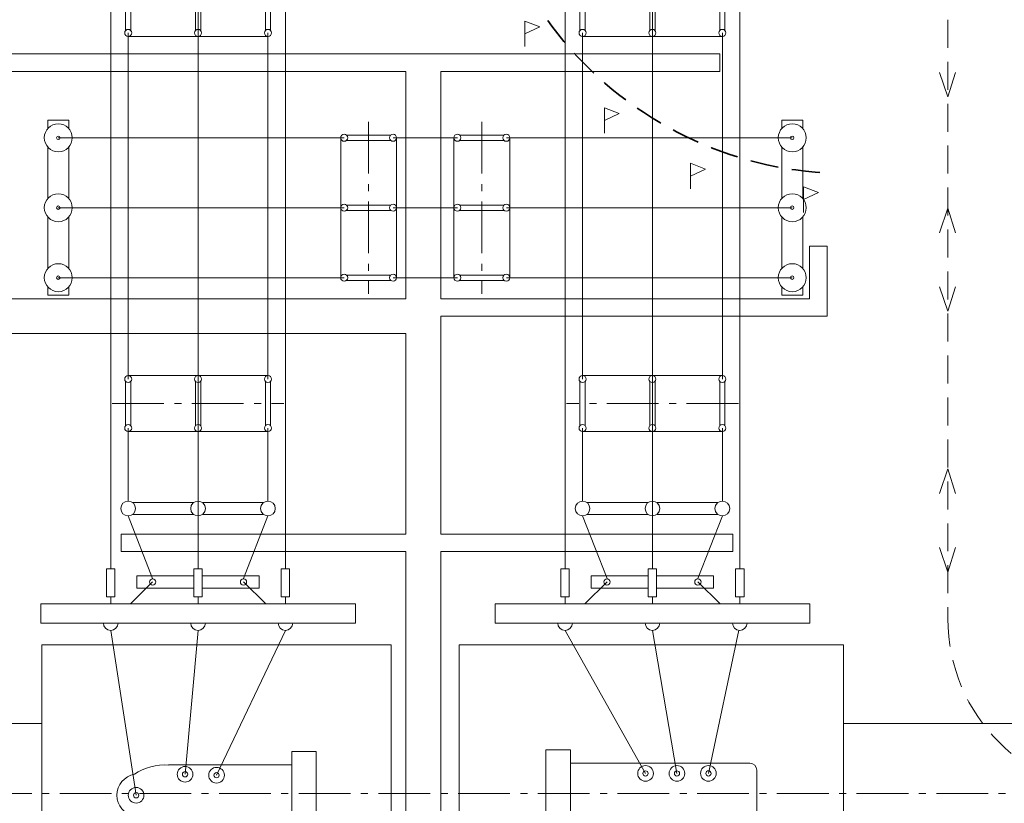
# Model space of a CAD drawing. Header units: millimetres. Extents: x 0 to 594, y 0 to 420.
# Tile 3 of 6: x 136 to 277, y 240 to 352. Entities that reach past the tile are written whole.
import ezdxf

# ---------------------------------------------------------------- set-up
doc = ezdxf.new("R2010")
doc.units = ezdxf.units.MM
for name, pattern in [('K5LT_AXLED', [11.40125, 7.40125, -1.5, 1, -1.5]), ('K5LT_DASHED', [6, 4, -2]), ('K5LT_DASHED_REINFORCED', [6, 4, -2]), ('K5LT_THIN', [0])]:
    doc.linetypes.add(name, pattern=pattern)
doc.layers.add('кабельные конструкции', color=7, linetype='Continuous')
doc.layers.add('Ошиновка', color=7, linetype='Continuous')

# ---------------------------------------------------------------- blocks, each defined once
blk = doc.blocks.new('U13')
at = {"color": 4, "linetype": 'K5LT_THIN', "lineweight": 9, "true_color": 0x00ffff}
for p, q in [((204.29, 268.88), (204.29, 266.13)), ((249.29, 268.88), (204.29, 268.88)), ((249.29, 266.13), (249.29, 268.88)), ((204.29, 266.13), (249.29, 266.13))]:
    blk.add_line(p, q, dxfattribs=at)
blk = doc.blocks.new('U25')
at = {"color": 4, "linetype": 'K5LT_THIN', "lineweight": 9, "true_color": 0x00ffff}
for p, q in [((139.29, 266.13), (139.29, 268.88)), ((139.29, 268.88), (184.29, 268.88)), ((184.29, 268.88), (184.29, 266.13)), ((184.29, 266.13), (139.29, 266.13))]:
    blk.add_line(p, q, dxfattribs=at)
blk = doc.blocks.new('U39')
at = {"color": 4, "linetype": 'K5LT_THIN', "lineweight": 9, "true_color": 0x00ffff}
for p, q in [((217.42, 283.34), (226.16, 283.34)), ((227.42, 283.34), (236.16, 283.34)), ((226.16, 281.66), (217.42, 281.66)), ((236.16, 281.66), (227.42, 281.66))]:
    blk.add_line(p, q, dxfattribs=at)
for centre, start, end in [((216.79, 282.5), 0, 180), ((226.79, 282.5), 0, 180), ((236.79, 282.5), 0, 180), ((216.79, 282.5), 180, 0), ((226.79, 282.5), 180, 0), ((236.79, 282.5), 180, 0)]:
    blk.add_arc(centre, 1.05, start, end, dxfattribs=at)
blk = doc.blocks.new('U40')
at = {"color": 4, "linetype": 'K5LT_THIN', "lineweight": 9, "true_color": 0x00ffff}
for p, q in [((226.79, 301.5), (216.79, 301.5)), ((236.79, 301.5), (226.79, 301.5)), ((216.41, 294.32), (216.41, 300.68)), ((216.79, 301), (216.79, 301)), ((216.79, 301), (216.79, 301)), ((216.79, 301), (216.79, 301)), ((216.79, 301), (216.79, 301)), ((216.79, 301), (216.79, 301)), ((216.79, 301), (216.79, 301)), ((216.79, 301), (216.79, 301)), ((216.79, 301), (216.79, 301)), ((216.79, 301), (216.79, 301)), ((217.16, 300.66), (217.16, 294.34)), ((226.41, 294.32), (226.41, 300.68)), ((226.79, 301), (226.79, 301)), ((226.79, 301), (226.79, 301)), ((226.79, 301), (226.79, 301)), ((226.79, 301), (226.79, 301)), ((226.79, 301), (226.79, 301)), ((226.79, 301), (226.79, 301)), ((226.79, 301), (226.79, 301)), ((226.79, 301), (226.79, 301)), ((226.79, 301), (226.79, 301)), ((227.16, 300.66), (227.16, 294.34)), ((236.41, 294.32), (236.41, 300.68)), ((236.79, 301), (236.79, 301)), ((236.79, 301), (236.79, 301)), ((236.79, 301), (236.79, 301)), ((236.79, 301), (236.79, 301)), ((236.79, 301), (236.79, 301)), ((236.79, 301), (236.79, 301)), ((236.79, 301), (236.79, 301)), ((236.79, 301), (236.79, 301)), ((236.79, 301), (236.79, 301)), ((237.16, 300.66), (237.16, 294.34)), ((216.79, 294), (216.79, 294)), ((216.79, 294), (216.79, 294)), ((216.79, 294), (216.79, 294)), ((216.79, 294), (216.79, 294)), ((216.79, 294), (216.79, 294)), ((216.79, 294), (216.79, 294)), ((216.79, 294), (216.79, 294)), ((216.79, 294), (216.79, 294)), ((216.79, 294), (216.79, 294)), ((216.79, 293.5), (227.54, 293.5)), ((226.79, 294), (226.79, 294)), ((226.79, 294), (226.79, 294)), ((226.79, 294), (226.79, 294)), ((226.79, 294), (226.79, 294)), ((226.79, 294), (226.79, 294)), ((226.79, 294), (226.79, 294)), ((226.79, 294), (226.79, 294)), ((226.79, 294), (226.79, 294)), ((226.79, 294), (226.79, 294)), ((227.54, 293.5), (236.79, 293.5)), ((236.79, 294), (236.79, 294)), ((236.79, 294), (236.79, 294)), ((236.79, 294), (236.79, 294)), ((236.79, 294), (236.79, 294)), ((236.79, 294), (236.79, 294)), ((236.79, 294), (236.79, 294)), ((236.79, 294), (236.79, 294)), ((236.79, 294), (236.79, 294)), ((236.79, 294), (236.79, 294))]:
    blk.add_line(p, q, dxfattribs=at)
at = {"color": 2, "linetype": 'K5LT_AXLED', "lineweight": 9, "true_color": 0xffff00}
blk.add_line((239.08, 297.5), (214.5, 297.5), dxfattribs=at)
at = {"color": 4, "linetype": 'K5LT_THIN', "lineweight": 9, "true_color": 0x00ffff}
for centre, start, end in [((216.79, 301), 0, 180), ((226.79, 301), 0, 180), ((236.79, 301), 0, 180), ((216.79, 301), 180, 0), ((226.79, 301), 180, 0), ((236.79, 301), 180, 0), ((216.79, 294), 0, 180), ((226.79, 294), 0, 180), ((236.79, 294), 0, 180), ((216.79, 294), 180, 0), ((226.79, 294), 180, 0), ((236.79, 294), 180, 0)]:
    blk.add_arc(centre, 0.5, start, end, dxfattribs=at)
blk = doc.blocks.new('U41')
at = {"color": 2, "linetype": 'K5LT_AXLED', "lineweight": 9, "true_color": 0xffff00}
blk.add_line((186.19, 337.79), (186.19, 313.21), dxfattribs=at)
at = {"color": 4, "linetype": 'K5LT_THIN', "lineweight": 9, "true_color": 0x00ffff}
for p, q in [((182.19, 326.25), (182.19, 335.5)), ((182.69, 335.5), (182.69, 335.5)), ((182.69, 335.5), (182.69, 335.5)), ((182.69, 335.5), (182.69, 335.5)), ((182.69, 335.5), (182.69, 335.5)), ((182.69, 335.5), (182.69, 335.5)), ((182.69, 335.5), (182.69, 335.5)), ((182.69, 335.5), (182.69, 335.5)), ((182.69, 335.5), (182.69, 335.5)), ((182.69, 335.5), (182.69, 335.5)), ((189.35, 335.87), (183.03, 335.87)), ((189.69, 335.5), (189.69, 335.5)), ((189.69, 335.5), (189.69, 335.5)), ((189.69, 335.5), (189.69, 335.5)), ((189.69, 335.5), (189.69, 335.5)), ((189.69, 335.5), (189.69, 335.5)), ((189.69, 335.5), (189.69, 335.5)), ((189.69, 335.5), (189.69, 335.5)), ((189.69, 335.5), (189.69, 335.5)), ((189.69, 335.5), (189.69, 335.5)), ((190.19, 335.5), (190.19, 325.5)), ((183.01, 335.12), (189.37, 335.12)), ((182.19, 315.5), (182.19, 326.25)), ((182.69, 325.5), (182.69, 325.5)), ((182.69, 325.5), (182.69, 325.5)), ((182.69, 325.5), (182.69, 325.5)), ((182.69, 325.5), (182.69, 325.5)), ((182.69, 325.5), (182.69, 325.5)), ((182.69, 325.5), (182.69, 325.5)), ((182.69, 325.5), (182.69, 325.5)), ((182.69, 325.5), (182.69, 325.5)), ((182.69, 325.5), (182.69, 325.5)), ((189.35, 325.87), (183.03, 325.87)), ((189.69, 325.5), (189.69, 325.5)), ((189.69, 325.5), (189.69, 325.5)), ((189.69, 325.5), (189.69, 325.5)), ((189.69, 325.5), (189.69, 325.5)), ((189.69, 325.5), (189.69, 325.5)), ((189.69, 325.5), (189.69, 325.5)), ((189.69, 325.5), (189.69, 325.5)), ((189.69, 325.5), (189.69, 325.5)), ((189.69, 325.5), (189.69, 325.5)), ((190.19, 325.5), (190.19, 315.5)), ((183.01, 325.12), (189.37, 325.12)), ((189.35, 315.87), (183.03, 315.87)), ((182.69, 315.5), (182.69, 315.5)), ((182.69, 315.5), (182.69, 315.5)), ((182.69, 315.5), (182.69, 315.5)), ((182.69, 315.5), (182.69, 315.5)), ((182.69, 315.5), (182.69, 315.5)), ((182.69, 315.5), (182.69, 315.5)), ((182.69, 315.5), (182.69, 315.5)), ((182.69, 315.5), (182.69, 315.5)), ((182.69, 315.5), (182.69, 315.5)), ((183.01, 315.12), (189.37, 315.12)), ((189.69, 315.5), (189.69, 315.5)), ((189.69, 315.5), (189.69, 315.5)), ((189.69, 315.5), (189.69, 315.5)), ((189.69, 315.5), (189.69, 315.5)), ((189.69, 315.5), (189.69, 315.5)), ((189.69, 315.5), (189.69, 315.5)), ((189.69, 315.5), (189.69, 315.5)), ((189.69, 315.5), (189.69, 315.5)), ((189.69, 315.5), (189.69, 315.5))]:
    blk.add_line(p, q, dxfattribs=at)
for centre, start, end in [((182.69, 335.5), 0, 180), ((182.69, 335.5), 180, 0), ((189.69, 335.5), 0, 180), ((189.69, 335.5), 180, 0), ((182.69, 325.5), 0, 180), ((182.69, 325.5), 180, 0), ((189.69, 325.5), 0, 180), ((189.69, 325.5), 180, 0), ((182.69, 315.5), 0, 180), ((189.69, 315.5), 0, 180), ((182.69, 315.5), 180, 0), ((189.69, 315.5), 180, 0)]:
    blk.add_arc(centre, 0.5, start, end, dxfattribs=at)
blk = doc.blocks.new('U42')
at = {"color": 4, "linetype": 'K5LT_THIN', "lineweight": 9, "true_color": 0x00ffff}
for p, q in [((248.29, 338), (245.29, 338)), ((245.29, 338), (245.29, 336.82)), ((248.29, 336.82), (248.29, 338)), ((245.29, 334.18), (245.29, 326.82)), ((248.29, 326.82), (248.29, 334.18)), ((245.29, 324.18), (245.29, 316.82)), ((248.29, 316.82), (248.29, 324.18)), ((245.29, 314.18), (245.29, 313)), ((248.29, 313), (248.29, 314.18)), ((245.29, 313), (248.29, 313))]:
    blk.add_line(p, q, dxfattribs=at)
for centre, radius, start, end in [((246.79, 335.5), 2, 0, 180), ((246.79, 335.5), 2, 180, 0), ((246.79, 335.5), 0.25, 0, 180), ((246.79, 335.5), 0.25, 180, 0), ((246.79, 325.5), 2, 0, 180), ((246.79, 325.5), 2, 180, 0), ((246.79, 325.5), 0.25, 0, 180), ((246.79, 325.5), 0.25, 180, 0), ((246.79, 315.5), 2, 0, 180), ((246.79, 315.5), 0.25, 0, 180), ((246.79, 315.5), 2, 180, 0), ((246.79, 315.5), 0.25, 180, 0)]:
    blk.add_arc(centre, radius, start, end, dxfattribs=at)
blk = doc.blocks.new('U43')
at = {"color": 4, "linetype": 'K5LT_THIN', "lineweight": 9, "true_color": 0x00ffff}
for p, q in [((143.29, 338), (140.29, 338)), ((140.29, 338), (140.29, 336.82)), ((143.29, 336.82), (143.29, 338)), ((140.29, 334.18), (140.29, 326.82)), ((143.29, 326.82), (143.29, 334.18)), ((140.29, 324.18), (140.29, 316.82)), ((143.29, 316.82), (143.29, 324.18)), ((140.29, 314.18), (140.29, 313)), ((143.29, 313), (143.29, 314.18)), ((140.29, 313), (143.29, 313))]:
    blk.add_line(p, q, dxfattribs=at)
for centre, radius, start, end in [((141.79, 335.5), 2, 0, 180), ((141.79, 335.5), 2, 180, 0), ((141.79, 335.5), 0.25, 0, 180), ((141.79, 335.5), 0.25, 180, 0), ((141.79, 325.5), 2, 0, 180), ((141.79, 325.5), 2, 180, 0), ((141.79, 325.5), 0.25, 0, 180), ((141.79, 325.5), 0.25, 180, 0), ((141.79, 315.5), 2, 0, 180), ((141.79, 315.5), 0.25, 0, 180), ((141.79, 315.5), 2, 180, 0), ((141.79, 315.5), 0.25, 180, 0)]:
    blk.add_arc(centre, radius, start, end, dxfattribs=at)
blk = doc.blocks.new('U44')
at = {"color": 2, "linetype": 'K5LT_AXLED', "lineweight": 9, "true_color": 0xffff00}
blk.add_line((202.39, 337.79), (202.39, 313.21), dxfattribs=at)
at = {"color": 4, "linetype": 'K5LT_THIN', "lineweight": 9, "true_color": 0x00ffff}
for p, q in [((198.39, 335.5), (198.39, 325.5)), ((198.89, 335.5), (198.89, 335.5)), ((198.89, 335.5), (198.89, 335.5)), ((198.89, 335.5), (198.89, 335.5)), ((198.89, 335.5), (198.89, 335.5)), ((198.89, 335.5), (198.89, 335.5)), ((198.89, 335.5), (198.89, 335.5)), ((198.89, 335.5), (198.89, 335.5)), ((198.89, 335.5), (198.89, 335.5)), ((198.89, 335.5), (198.89, 335.5)), ((199.23, 335.87), (205.55, 335.87)), ((205.89, 335.5), (205.89, 335.5)), ((205.89, 335.5), (205.89, 335.5)), ((205.89, 335.5), (205.89, 335.5)), ((205.89, 335.5), (205.89, 335.5)), ((205.89, 335.5), (205.89, 335.5)), ((205.89, 335.5), (205.89, 335.5)), ((205.89, 335.5), (205.89, 335.5)), ((205.89, 335.5), (205.89, 335.5)), ((205.89, 335.5), (205.89, 335.5)), ((206.39, 326.25), (206.39, 335.5)), ((205.57, 335.12), (199.21, 335.12)), ((198.39, 325.5), (198.39, 315.5)), ((198.89, 325.5), (198.89, 325.5)), ((198.89, 325.5), (198.89, 325.5)), ((198.89, 325.5), (198.89, 325.5)), ((198.89, 325.5), (198.89, 325.5)), ((198.89, 325.5), (198.89, 325.5)), ((198.89, 325.5), (198.89, 325.5)), ((198.89, 325.5), (198.89, 325.5)), ((198.89, 325.5), (198.89, 325.5)), ((198.89, 325.5), (198.89, 325.5)), ((199.23, 325.87), (205.55, 325.87)), ((205.89, 325.5), (205.89, 325.5)), ((205.89, 325.5), (205.89, 325.5)), ((205.89, 325.5), (205.89, 325.5)), ((205.89, 325.5), (205.89, 325.5)), ((205.89, 325.5), (205.89, 325.5)), ((205.89, 325.5), (205.89, 325.5)), ((205.89, 325.5), (205.89, 325.5)), ((205.89, 325.5), (205.89, 325.5)), ((205.89, 325.5), (205.89, 325.5)), ((206.39, 315.5), (206.39, 326.25)), ((205.57, 325.12), (199.21, 325.12)), ((199.23, 315.87), (205.55, 315.87)), ((198.89, 315.5), (198.89, 315.5)), ((198.89, 315.5), (198.89, 315.5)), ((198.89, 315.5), (198.89, 315.5)), ((198.89, 315.5), (198.89, 315.5)), ((198.89, 315.5), (198.89, 315.5)), ((198.89, 315.5), (198.89, 315.5)), ((198.89, 315.5), (198.89, 315.5)), ((198.89, 315.5), (198.89, 315.5)), ((198.89, 315.5), (198.89, 315.5)), ((205.57, 315.12), (199.21, 315.12)), ((205.89, 315.5), (205.89, 315.5)), ((205.89, 315.5), (205.89, 315.5)), ((205.89, 315.5), (205.89, 315.5)), ((205.89, 315.5), (205.89, 315.5)), ((205.89, 315.5), (205.89, 315.5)), ((205.89, 315.5), (205.89, 315.5)), ((205.89, 315.5), (205.89, 315.5)), ((205.89, 315.5), (205.89, 315.5)), ((205.89, 315.5), (205.89, 315.5))]:
    blk.add_line(p, q, dxfattribs=at)
for centre, start, end in [((198.89, 335.5), 0, 180), ((198.89, 335.5), 180, 0), ((205.89, 335.5), 0, 180), ((205.89, 335.5), 180, 0), ((198.89, 325.5), 0, 180), ((198.89, 325.5), 180, 0), ((205.89, 325.5), 0, 180), ((205.89, 325.5), 180, 0), ((198.89, 315.5), 0, 180), ((205.89, 315.5), 0, 180), ((198.89, 315.5), 180, 0), ((205.89, 315.5), 180, 0)]:
    blk.add_arc(centre, 0.5, start, end, dxfattribs=at)
blk = doc.blocks.new('U45')
at = {"color": 4, "linetype": 'K5LT_THIN', "lineweight": 9, "true_color": 0x00ffff}
for p, q in [((226.79, 358), (216.79, 358)), ((236.79, 358), (226.79, 358)), ((216.41, 350.82), (216.41, 357.18)), ((216.79, 357.5), (216.79, 357.5)), ((216.79, 357.5), (216.79, 357.5)), ((216.79, 357.5), (216.79, 357.5)), ((216.79, 357.5), (216.79, 357.5)), ((216.79, 357.5), (216.79, 357.5)), ((216.79, 357.5), (216.79, 357.5)), ((216.79, 357.5), (216.79, 357.5)), ((216.79, 357.5), (216.79, 357.5)), ((216.79, 357.5), (216.79, 357.5)), ((217.16, 357.16), (217.16, 350.84)), ((226.41, 350.82), (226.41, 357.18)), ((226.79, 357.5), (226.79, 357.5)), ((226.79, 357.5), (226.79, 357.5)), ((226.79, 357.5), (226.79, 357.5)), ((226.79, 357.5), (226.79, 357.5)), ((226.79, 357.5), (226.79, 357.5)), ((226.79, 357.5), (226.79, 357.5)), ((226.79, 357.5), (226.79, 357.5)), ((226.79, 357.5), (226.79, 357.5)), ((226.79, 357.5), (226.79, 357.5)), ((227.16, 357.16), (227.16, 350.84)), ((236.41, 350.82), (236.41, 357.18)), ((236.79, 357.5), (236.79, 357.5)), ((236.79, 357.5), (236.79, 357.5)), ((236.79, 357.5), (236.79, 357.5)), ((236.79, 357.5), (236.79, 357.5)), ((236.79, 357.5), (236.79, 357.5)), ((236.79, 357.5), (236.79, 357.5)), ((236.79, 357.5), (236.79, 357.5)), ((236.79, 357.5), (236.79, 357.5)), ((236.79, 357.5), (236.79, 357.5)), ((237.16, 357.16), (237.16, 350.84)), ((216.79, 350.5), (216.79, 350.5)), ((216.79, 350.5), (216.79, 350.5)), ((216.79, 350.5), (216.79, 350.5)), ((216.79, 350.5), (216.79, 350.5)), ((216.79, 350.5), (216.79, 350.5)), ((216.79, 350.5), (216.79, 350.5)), ((216.79, 350.5), (216.79, 350.5)), ((216.79, 350.5), (216.79, 350.5)), ((216.79, 350.5), (216.79, 350.5)), ((216.79, 350), (227.54, 350)), ((226.79, 350.5), (226.79, 350.5)), ((226.79, 350.5), (226.79, 350.5)), ((226.79, 350.5), (226.79, 350.5)), ((226.79, 350.5), (226.79, 350.5)), ((226.79, 350.5), (226.79, 350.5)), ((226.79, 350.5), (226.79, 350.5)), ((226.79, 350.5), (226.79, 350.5)), ((226.79, 350.5), (226.79, 350.5)), ((226.79, 350.5), (226.79, 350.5)), ((227.54, 350), (236.79, 350)), ((236.79, 350.5), (236.79, 350.5)), ((236.79, 350.5), (236.79, 350.5)), ((236.79, 350.5), (236.79, 350.5)), ((236.79, 350.5), (236.79, 350.5)), ((236.79, 350.5), (236.79, 350.5)), ((236.79, 350.5), (236.79, 350.5)), ((236.79, 350.5), (236.79, 350.5)), ((236.79, 350.5), (236.79, 350.5)), ((236.79, 350.5), (236.79, 350.5))]:
    blk.add_line(p, q, dxfattribs=at)
at = {"color": 2, "linetype": 'K5LT_AXLED', "lineweight": 9, "true_color": 0xffff00}
blk.add_line((239.08, 354), (214.5, 354), dxfattribs=at)
at = {"color": 4, "linetype": 'K5LT_THIN', "lineweight": 9, "true_color": 0x00ffff}
for centre, start, end in [((216.79, 357.5), 0, 180), ((226.79, 357.5), 0, 180), ((236.79, 357.5), 0, 180), ((216.79, 357.5), 180, 0), ((226.79, 357.5), 180, 0), ((236.79, 357.5), 180, 0), ((216.79, 350.5), 0, 180), ((226.79, 350.5), 0, 180), ((236.79, 350.5), 0, 180), ((216.79, 350.5), 180, 0), ((226.79, 350.5), 180, 0), ((236.79, 350.5), 180, 0)]:
    blk.add_arc(centre, 0.5, start, end, dxfattribs=at)
blk = doc.blocks.new('U50')
at = {"color": 4, "linetype": 'K5LT_THIN', "lineweight": 9, "true_color": 0x00ffff}
for p, q in [((199.14, 263), (199.14, 220.5)), ((254.14, 263), (199.14, 263)), ((254.14, 220.5), (254.14, 263)), ((211.55, 235.5), (211.55, 248)), ((211.55, 248), (215.05, 248)), ((215.05, 248), (215.05, 235.5)), ((215.05, 246.08), (240.73, 246.08)), ((241.73, 245.08), (241.74, 238.42)), ((220.6, 238.42), (220.6, 234.17)), ((222.48, 238.42), (222.48, 234.17)), ((224.35, 238.42), (224.35, 234.17)), ((215.05, 237.42), (240.74, 237.42)), ((230.81, 236.21), (230.81, 237.42)), ((230.81, 237.42), (232.39, 237.42)), ((232.39, 237.42), (232.39, 236.21)), ((215.05, 235.5), (211.55, 235.5)), ((229.75, 231.21), (229.75, 236.21)), ((229.75, 236.21), (233.45, 236.21)), ((232.39, 236.21), (230.81, 236.21)), ((233.45, 236.21), (233.45, 231.21)), ((219.48, 233.67), (219.48, 234.67)), ((219.48, 234.67), (225.48, 234.67)), ((225.48, 234.67), (225.48, 233.67)), ((225.48, 233.67), (219.48, 233.67)), ((233.45, 231.21), (229.75, 231.21)), ((238.22, 228.41), (238.22, 230.91)), ((238.22, 230.91), (243.57, 230.91)), ((243.57, 230.91), (243.57, 228.41)), ((243.57, 228.41), (238.22, 228.41)), ((199.14, 220.5), (254.14, 220.5))]:
    blk.add_line(p, q, dxfattribs=at)
for centre, radius, start, end in [((225.8, 244.62), 1.12, 0, 180), ((230.3, 244.62), 1.12, 0, 180), ((234.8, 244.63), 1.12, 0, 180), ((240.73, 245.08), 1, 0.0252, 90.0002), ((225.8, 244.62), 1.12, 180, 0), ((225.8, 244.62), 0.375, 0, 180), ((225.8, 244.62), 0.375, 180, 0), ((230.3, 244.62), 1.12, 180, 0), ((230.3, 244.62), 0.375, 0, 180), ((230.3, 244.62), 0.375, 180, 0), ((234.8, 244.63), 1.12, 180, 0), ((234.8, 244.63), 0.375, 0, 180), ((234.8, 244.63), 0.375, 180, 0), ((220.6, 238.42), 0.5, 0, 180), ((220.6, 238.42), 0.5, 180, 0), ((222.48, 238.42), 0.5, 0, 180), ((222.48, 238.42), 0.5, 180, 0), ((224.35, 238.42), 0.5, 0, 180), ((224.35, 238.42), 0.5, 180, 0), ((240.74, 238.42), 1, 270.0002, 0.0252), ((231.97, 234.06), 1.27, 0, 180), ((220.6, 234.17), 0.45, 0, 180), ((220.6, 234.17), 0.45, 180, 0), ((222.48, 234.17), 0.45, 0, 180), ((222.48, 234.17), 0.45, 180, 0), ((224.35, 234.17), 0.45, 0, 180), ((224.35, 234.17), 0.45, 180, 0), ((231.97, 234.06), 1.27, 180, 0), ((239.14, 229.66), 0.575, 0, 180), ((239.14, 229.66), 0.575, 180, 0), ((242.15, 229.66), 1, 0, 180), ((242.15, 229.66), 1, 180, 0)]:
    blk.add_arc(centre, radius, start, end, dxfattribs=at)
blk = doc.blocks.new('U51')
at = {"color": 4, "linetype": 'K5LT_THIN', "lineweight": 9, "true_color": 0x00ffff}
for p, q in [((139.43, 263), (139.43, 220.5)), ((189.43, 263), (139.43, 263)), ((189.43, 220.5), (189.43, 263)), ((175.18, 247.75), (175.18, 235.25)), ((178.68, 247.75), (175.18, 247.75)), ((178.68, 235.25), (178.68, 247.75)), ((175.18, 245.83), (157.57, 245.83)), ((159.55, 238.17), (159.55, 234.17)), ((161.43, 238.17), (161.43, 234.17)), ((163.3, 238.17), (163.3, 234.17)), ((175.18, 237.17), (157.57, 237.17)), ((170.33, 235.96), (170.33, 237.17)), ((170.33, 237.17), (171.91, 237.17)), ((171.91, 237.17), (171.91, 235.96)), ((169.27, 230.96), (169.27, 235.96)), ((169.27, 235.96), (172.97, 235.96)), ((171.91, 235.96), (170.33, 235.96)), ((172.97, 235.96), (172.97, 230.96)), ((175.18, 235.25), (178.68, 235.25)), ((158.43, 233.67), (158.43, 234.67)), ((158.43, 234.67), (164.43, 234.67)), ((160, 234.17), (160.98, 234.17)), ((161.88, 234.17), (162.85, 234.17)), ((164.43, 234.67), (164.43, 233.67)), ((164.43, 233.67), (158.43, 233.67)), ((172.97, 230.96), (169.27, 230.96)), ((180.84, 228.16), (180.84, 230.66)), ((180.84, 230.66), (186.19, 230.66)), ((186.19, 230.66), (186.19, 228.16)), ((186.19, 228.16), (180.84, 228.16)), ((139.43, 220.5), (189.43, 220.5))]:
    blk.add_line(p, q, dxfattribs=at)
for centre, radius, start, end in [((157.11, 237.87), 7.97, 86.6805, 123.7311), ((159.93, 244.5), 1.12, 0, 180), ((164.43, 244.37), 1.12, 0, 180), ((153.23, 241.5), 3.05, 100.3889, 259.6111), ((159.93, 244.5), 1.12, 180, 0), ((159.93, 244.5), 0.375, 0, 180), ((159.93, 244.5), 0.375, 180, 0), ((164.43, 244.37), 1.12, 180, 0), ((164.43, 244.37), 0.375, 0, 180), ((164.43, 244.37), 0.375, 180, 0), ((152.93, 241.5), 1.12, 0, 180), ((152.93, 241.5), 1.12, 180, 0), ((152.93, 241.5), 0.375, 0, 180), ((152.93, 241.5), 0.375, 180, 0), ((157.11, 245.13), 7.97, 236.2689, 273.3195), ((159.55, 238.17), 0.5, 0, 180), ((159.55, 238.17), 0.5, 180, 0), ((161.43, 238.17), 0.5, 0, 180), ((161.43, 238.17), 0.5, 180, 0), ((163.3, 238.17), 0.5, 0, 180), ((163.3, 238.17), 0.5, 180, 0), ((159.55, 234.17), 0.45, 0, 180), ((159.55, 234.17), 0.45, 180, 0), ((161.43, 234.17), 0.45, 0, 180), ((161.43, 234.17), 0.45, 180, 0), ((163.3, 234.17), 0.45, 0, 180), ((163.3, 234.17), 0.45, 180, 0), ((171.49, 233.81), 1.27, 0, 180), ((171.49, 233.81), 1.27, 180, 0), ((181.77, 229.41), 0.575, 0, 180), ((184.77, 229.41), 1, 0, 180), ((181.77, 229.41), 0.575, 180, 0), ((184.77, 229.41), 1, 180, 0)]:
    blk.add_arc(centre, radius, start, end, dxfattribs=at)
blk = doc.blocks.new('U52')
at = {"color": 4, "linetype": 'K5LT_THIN', "lineweight": 9, "true_color": 0x00ffff}
for p, q in [((161.16, 283.34), (152.42, 283.34)), ((171.16, 283.34), (162.42, 283.34)), ((152.42, 281.66), (161.16, 281.66)), ((162.42, 281.66), (171.16, 281.66))]:
    blk.add_line(p, q, dxfattribs=at)
for centre, start, end in [((151.79, 282.5), 0, 180), ((161.79, 282.5), 0, 180), ((171.79, 282.5), 0, 180), ((151.79, 282.5), 180, 0), ((161.79, 282.5), 180, 0), ((171.79, 282.5), 180, 0)]:
    blk.add_arc(centre, 1.05, start, end, dxfattribs=at)
blk = doc.blocks.new('U53')
at = {"color": 4, "linetype": 'K5LT_THIN', "lineweight": 9, "true_color": 0x00ffff}
for p, q in [((151.79, 301.5), (161.79, 301.5)), ((161.79, 301.5), (171.79, 301.5)), ((151.42, 300.66), (151.42, 294.34)), ((151.79, 301), (151.79, 301)), ((151.79, 301), (151.79, 301)), ((151.79, 301), (151.79, 301)), ((151.79, 301), (151.79, 301)), ((151.79, 301), (151.79, 301)), ((151.79, 301), (151.79, 301)), ((151.79, 301), (151.79, 301)), ((151.79, 301), (151.79, 301)), ((151.79, 301), (151.79, 301)), ((152.17, 294.32), (152.17, 300.68)), ((161.42, 300.66), (161.42, 294.34)), ((161.79, 301), (161.79, 301)), ((161.79, 301), (161.79, 301)), ((161.79, 301), (161.79, 301)), ((161.79, 301), (161.79, 301)), ((161.79, 301), (161.79, 301)), ((161.79, 301), (161.79, 301)), ((161.79, 301), (161.79, 301)), ((161.79, 301), (161.79, 301)), ((161.79, 301), (161.79, 301)), ((162.17, 294.32), (162.17, 300.68)), ((171.42, 300.66), (171.42, 294.34)), ((171.79, 301), (171.79, 301)), ((171.79, 301), (171.79, 301)), ((171.79, 301), (171.79, 301)), ((171.79, 301), (171.79, 301)), ((171.79, 301), (171.79, 301)), ((171.79, 301), (171.79, 301)), ((171.79, 301), (171.79, 301)), ((171.79, 301), (171.79, 301)), ((171.79, 301), (171.79, 301)), ((172.17, 294.32), (172.17, 300.68)), ((151.79, 294), (151.79, 294)), ((151.79, 294), (151.79, 294)), ((151.79, 294), (151.79, 294)), ((151.79, 294), (151.79, 294)), ((151.79, 294), (151.79, 294)), ((151.79, 294), (151.79, 294)), ((151.79, 294), (151.79, 294)), ((151.79, 294), (151.79, 294)), ((151.79, 294), (151.79, 294)), ((161.04, 293.5), (151.79, 293.5)), ((171.79, 293.5), (161.04, 293.5)), ((161.79, 294), (161.79, 294)), ((161.79, 294), (161.79, 294)), ((161.79, 294), (161.79, 294)), ((161.79, 294), (161.79, 294)), ((161.79, 294), (161.79, 294)), ((161.79, 294), (161.79, 294)), ((161.79, 294), (161.79, 294)), ((161.79, 294), (161.79, 294)), ((161.79, 294), (161.79, 294)), ((171.79, 294), (171.79, 294)), ((171.79, 294), (171.79, 294)), ((171.79, 294), (171.79, 294)), ((171.79, 294), (171.79, 294)), ((171.79, 294), (171.79, 294)), ((171.79, 294), (171.79, 294)), ((171.79, 294), (171.79, 294)), ((171.79, 294), (171.79, 294)), ((171.79, 294), (171.79, 294))]:
    blk.add_line(p, q, dxfattribs=at)
at = {"color": 2, "linetype": 'K5LT_AXLED', "lineweight": 9, "true_color": 0xffff00}
blk.add_line((149.5, 297.5), (174.08, 297.5), dxfattribs=at)
at = {"color": 4, "linetype": 'K5LT_THIN', "lineweight": 9, "true_color": 0x00ffff}
for centre, start, end in [((151.79, 301), 0, 180), ((161.79, 301), 0, 180), ((171.79, 301), 0, 180), ((151.79, 301), 180, 0), ((161.79, 301), 180, 0), ((171.79, 301), 180, 0), ((151.79, 294), 0, 180), ((161.79, 294), 0, 180), ((171.79, 294), 0, 180), ((151.79, 294), 180, 0), ((161.79, 294), 180, 0), ((171.79, 294), 180, 0)]:
    blk.add_arc(centre, 0.5, start, end, dxfattribs=at)
blk = doc.blocks.new('U54')
at = {"color": 4, "linetype": 'K5LT_THIN', "lineweight": 9, "true_color": 0x00ffff}
for p, q in [((140.29, 336.82), (140.29, 338)), ((140.29, 338), (143.29, 338)), ((143.29, 338), (143.29, 336.82)), ((140.29, 326.82), (140.29, 334.18)), ((143.29, 334.18), (143.29, 326.82)), ((140.29, 316.82), (140.29, 324.18)), ((143.29, 324.18), (143.29, 316.82)), ((140.29, 313), (140.29, 314.18)), ((143.29, 314.18), (143.29, 313)), ((143.29, 313), (140.29, 313))]:
    blk.add_line(p, q, dxfattribs=at)
for centre, radius, start, end in [((141.79, 335.5), 2, 0, 180), ((141.79, 335.5), 2, 180, 0), ((141.79, 335.5), 0.25, 0, 180), ((141.79, 335.5), 0.25, 180, 0), ((141.79, 325.5), 2, 0, 180), ((141.79, 325.5), 2, 180, 0), ((141.79, 325.5), 0.25, 0, 180), ((141.79, 325.5), 0.25, 180, 0), ((141.79, 315.5), 2, 0, 180), ((141.79, 315.5), 0.25, 0, 180), ((141.79, 315.5), 2, 180, 0), ((141.79, 315.5), 0.25, 180, 0)]:
    blk.add_arc(centre, radius, start, end, dxfattribs=at)
blk = doc.blocks.new('U55')
at = {"color": 4, "linetype": 'K5LT_THIN', "lineweight": 9, "true_color": 0x00ffff}
for p, q in [((151.79, 358), (161.79, 358)), ((161.79, 358), (171.79, 358)), ((151.42, 357.16), (151.42, 350.84)), ((151.79, 357.5), (151.79, 357.5)), ((151.79, 357.5), (151.79, 357.5)), ((151.79, 357.5), (151.79, 357.5)), ((151.79, 357.5), (151.79, 357.5)), ((151.79, 357.5), (151.79, 357.5)), ((151.79, 357.5), (151.79, 357.5)), ((151.79, 357.5), (151.79, 357.5)), ((151.79, 357.5), (151.79, 357.5)), ((151.79, 357.5), (151.79, 357.5)), ((152.17, 350.82), (152.17, 357.18)), ((161.42, 357.16), (161.42, 350.84)), ((161.79, 357.5), (161.79, 357.5)), ((161.79, 357.5), (161.79, 357.5)), ((161.79, 357.5), (161.79, 357.5)), ((161.79, 357.5), (161.79, 357.5)), ((161.79, 357.5), (161.79, 357.5)), ((161.79, 357.5), (161.79, 357.5)), ((161.79, 357.5), (161.79, 357.5)), ((161.79, 357.5), (161.79, 357.5)), ((161.79, 357.5), (161.79, 357.5)), ((162.17, 350.82), (162.17, 357.18)), ((171.42, 357.16), (171.42, 350.84)), ((171.79, 357.5), (171.79, 357.5)), ((171.79, 357.5), (171.79, 357.5)), ((171.79, 357.5), (171.79, 357.5)), ((171.79, 357.5), (171.79, 357.5)), ((171.79, 357.5), (171.79, 357.5)), ((171.79, 357.5), (171.79, 357.5)), ((171.79, 357.5), (171.79, 357.5)), ((171.79, 357.5), (171.79, 357.5)), ((171.79, 357.5), (171.79, 357.5)), ((172.17, 350.82), (172.17, 357.18)), ((151.79, 350.5), (151.79, 350.5)), ((151.79, 350.5), (151.79, 350.5)), ((151.79, 350.5), (151.79, 350.5)), ((151.79, 350.5), (151.79, 350.5)), ((151.79, 350.5), (151.79, 350.5)), ((151.79, 350.5), (151.79, 350.5)), ((151.79, 350.5), (151.79, 350.5)), ((151.79, 350.5), (151.79, 350.5)), ((151.79, 350.5), (151.79, 350.5)), ((161.04, 350), (151.79, 350)), ((171.79, 350), (161.04, 350)), ((161.79, 350.5), (161.79, 350.5)), ((161.79, 350.5), (161.79, 350.5)), ((161.79, 350.5), (161.79, 350.5)), ((161.79, 350.5), (161.79, 350.5)), ((161.79, 350.5), (161.79, 350.5)), ((161.79, 350.5), (161.79, 350.5)), ((161.79, 350.5), (161.79, 350.5)), ((161.79, 350.5), (161.79, 350.5)), ((161.79, 350.5), (161.79, 350.5)), ((171.79, 350.5), (171.79, 350.5)), ((171.79, 350.5), (171.79, 350.5)), ((171.79, 350.5), (171.79, 350.5)), ((171.79, 350.5), (171.79, 350.5)), ((171.79, 350.5), (171.79, 350.5)), ((171.79, 350.5), (171.79, 350.5)), ((171.79, 350.5), (171.79, 350.5)), ((171.79, 350.5), (171.79, 350.5)), ((171.79, 350.5), (171.79, 350.5))]:
    blk.add_line(p, q, dxfattribs=at)
at = {"color": 2, "linetype": 'K5LT_AXLED', "lineweight": 9, "true_color": 0xffff00}
blk.add_line((149.5, 354), (174.08, 354), dxfattribs=at)
at = {"color": 4, "linetype": 'K5LT_THIN', "lineweight": 9, "true_color": 0x00ffff}
for centre, start, end in [((151.79, 357.5), 0, 180), ((161.79, 357.5), 0, 180), ((171.79, 357.5), 0, 180), ((151.79, 357.5), 180, 0), ((161.79, 357.5), 180, 0), ((171.79, 357.5), 180, 0), ((151.79, 350.5), 0, 180), ((161.79, 350.5), 0, 180), ((171.79, 350.5), 0, 180), ((151.79, 350.5), 180, 0), ((161.79, 350.5), 180, 0), ((171.79, 350.5), 180, 0)]:
    blk.add_arc(centre, 0.5, start, end, dxfattribs=at)
blk = doc.blocks.new('U63')
at = {"color": 4, "linetype": 'K5LT_THIN', "lineweight": 9, "true_color": 0x00ffff}
for centre in [(214.29, 266.13), (226.79, 266.13), (239.29, 266.13)]:
    blk.add_arc(centre, 1.05, 180, 0, dxfattribs=at)
blk = doc.blocks.new('U64')
at = {"color": 4, "linetype": 'K5LT_THIN', "lineweight": 9, "true_color": 0x00ffff}
for centre in [(149.29, 266.13), (161.79, 266.13), (174.29, 266.13)]:
    blk.add_arc(centre, 1.05, 180, 0, dxfattribs=at)
blk = doc.blocks.new('U65')
at = {"color": 4, "linetype": 'K5LT_THIN', "lineweight": 9, "true_color": 0x00ffff}
for p, q in [((239.89, 273.86), (238.69, 273.86)), ((238.69, 273.86), (238.69, 269.86)), ((239.89, 269.86), (239.89, 273.86)), ((238.69, 269.86), (239.89, 269.86)), ((239.29, 268.88), (239.29, 269.86))]:
    blk.add_line(p, q, dxfattribs=at)
blk = doc.blocks.new('U66')
at = {"color": 4, "linetype": 'K5LT_THIN', "lineweight": 9, "true_color": 0x00ffff}
for p, q in [((227.39, 273.86), (226.19, 273.86)), ((226.19, 273.86), (226.19, 269.86)), ((227.39, 269.86), (227.39, 273.86)), ((226.19, 269.86), (227.39, 269.86)), ((226.79, 268.88), (226.79, 269.86))]:
    blk.add_line(p, q, dxfattribs=at)
blk = doc.blocks.new('U67')
at = {"color": 4, "linetype": 'K5LT_THIN', "lineweight": 9, "true_color": 0x00ffff}
for p, q in [((213.69, 269.86), (213.69, 273.86)), ((213.69, 273.86), (214.89, 273.86)), ((214.89, 273.86), (214.89, 269.86)), ((214.89, 269.86), (213.69, 269.86)), ((214.29, 268.88), (214.29, 269.86))]:
    blk.add_line(p, q, dxfattribs=at)
blk = doc.blocks.new('U68')
at = {"color": 4, "linetype": 'K5LT_THIN', "lineweight": 9, "true_color": 0x00ffff}
for p, q in [((226.19, 272.88), (218.04, 272.88)), ((218.04, 272.88), (218.04, 271.13)), ((220.29, 272), (220.29, 272)), ((220.29, 272), (220.29, 272)), ((220.29, 272), (220.29, 272)), ((220.29, 272), (220.29, 272)), ((220.29, 272), (220.29, 272)), ((220.29, 272), (220.29, 272)), ((220.29, 272), (220.29, 272)), ((220.29, 272), (220.29, 272)), ((220.29, 272), (220.29, 272)), ((235.54, 272.88), (227.39, 272.88)), ((233.29, 272), (233.29, 272)), ((233.29, 272), (233.29, 272)), ((233.29, 272), (233.29, 272)), ((233.29, 272), (233.29, 272)), ((233.29, 272), (233.29, 272)), ((233.29, 272), (233.29, 272)), ((233.29, 272), (233.29, 272)), ((233.29, 272), (233.29, 272)), ((233.29, 272), (233.29, 272)), ((235.54, 271.13), (235.54, 272.88)), ((218.04, 271.13), (226.19, 271.13)), ((227.39, 271.13), (235.54, 271.13))]:
    blk.add_line(p, q, dxfattribs=at)
for centre, start, end in [((220.29, 272), 0, 180), ((220.29, 272), 180, 0), ((233.29, 272), 0, 180), ((233.29, 272), 180, 0)]:
    blk.add_arc(centre, 0.45, start, end, dxfattribs=at)
blk = doc.blocks.new('U69')
at = {"color": 4, "linetype": 'K5LT_THIN', "lineweight": 9, "true_color": 0x00ffff}
for p, q in [((153.04, 271.13), (153.04, 272.88)), ((153.04, 272.88), (161.19, 272.88)), ((155.29, 272), (155.29, 272)), ((155.29, 272), (155.29, 272)), ((155.29, 272), (155.29, 272)), ((155.29, 272), (155.29, 272)), ((155.29, 272), (155.29, 272)), ((155.29, 272), (155.29, 272)), ((155.29, 272), (155.29, 272)), ((155.29, 272), (155.29, 272)), ((155.29, 272), (155.29, 272)), ((162.39, 272.88), (170.54, 272.88)), ((168.29, 272), (168.29, 272)), ((168.29, 272), (168.29, 272)), ((168.29, 272), (168.29, 272)), ((168.29, 272), (168.29, 272)), ((168.29, 272), (168.29, 272)), ((168.29, 272), (168.29, 272)), ((168.29, 272), (168.29, 272)), ((168.29, 272), (168.29, 272)), ((168.29, 272), (168.29, 272)), ((170.54, 272.88), (170.54, 271.13)), ((161.19, 271.13), (153.04, 271.13)), ((170.54, 271.13), (162.39, 271.13))]:
    blk.add_line(p, q, dxfattribs=at)
for centre, start, end in [((155.29, 272), 0, 180), ((155.29, 272), 180, 0), ((168.29, 272), 0, 180), ((168.29, 272), 180, 0)]:
    blk.add_arc(centre, 0.45, start, end, dxfattribs=at)
blk = doc.blocks.new('U70')
at = {"color": 4, "linetype": 'K5LT_THIN', "lineweight": 9, "true_color": 0x00ffff}
for p, q in [((174.89, 273.86), (173.69, 273.86)), ((173.69, 273.86), (173.69, 269.86)), ((174.89, 269.86), (174.89, 273.86)), ((173.69, 269.86), (174.89, 269.86)), ((174.29, 268.88), (174.29, 269.86))]:
    blk.add_line(p, q, dxfattribs=at)
blk = doc.blocks.new('U71')
at = {"color": 4, "linetype": 'K5LT_THIN', "lineweight": 9, "true_color": 0x00ffff}
for p, q in [((162.39, 273.86), (161.19, 273.86)), ((161.19, 273.86), (161.19, 269.86)), ((162.39, 269.86), (162.39, 273.86)), ((161.19, 269.86), (162.39, 269.86)), ((161.79, 268.88), (161.79, 269.86))]:
    blk.add_line(p, q, dxfattribs=at)
blk = doc.blocks.new('U72')
at = {"color": 4, "linetype": 'K5LT_THIN', "lineweight": 9, "true_color": 0x00ffff}
for p, q in [((148.69, 269.86), (148.69, 273.86)), ((148.69, 273.86), (149.89, 273.86)), ((149.89, 273.86), (149.89, 269.86)), ((149.89, 269.86), (148.69, 269.86)), ((149.29, 268.88), (149.29, 269.86))]:
    blk.add_line(p, q, dxfattribs=at)
blk = doc.blocks.new('U81')
at = {"layer": 'кабельные конструкции', "color": 4, "linetype": 'K5LT_THIN', "lineweight": 9, "true_color": 0x00ffff}
for p, q in [((236.41, 347.5), (121.41, 347.5)), ((236.41, 345), (236.41, 347.5)), ((121.41, 345), (191.5, 345)), ((191.5, 345), (191.5, 312.5)), ((196.5, 312.5), (196.5, 345)), ((196.5, 345), (236.41, 345)), ((251.77, 320), (249.27, 320)), ((249.27, 320), (249.27, 312.5)), ((251.77, 310), (251.77, 320)), ((121.41, 312.5), (191.5, 312.5)), ((249.27, 312.5), (196.5, 312.5)), ((251.77, 310), (251.77, 312.5)), ((196.5, 310), (251.77, 310)), ((196.5, 278.85), (196.5, 310)), ((249.27, 310), (251.77, 310)), ((191.5, 307.5), (121.41, 307.5)), ((191.5, 307.5), (191.5, 278.85)), ((191.5, 278.85), (150.78, 278.85)), ((150.78, 278.85), (150.78, 276.35)), ((238.28, 278.85), (196.5, 278.85)), ((238.28, 276.35), (238.28, 278.85)), ((150.78, 276.35), (191.5, 276.35)), ((191.5, 276.35), (191.5, 213.25)), ((196.5, 276.35), (238.28, 276.35)), ((196.5, 200.75), (196.5, 276.35))]:
    blk.add_line(p, q, dxfattribs=at)
blk = doc.blocks.new('U90')
at = {"layer": 'кабельные конструкции', "color": 4, "linetype": 'K5LT_THIN', "lineweight": 9, "true_color": 0x00ffff}
for p, q in [((208.54, 348.54), (208.54, 352.19)), ((208.54, 352.19), (210.68, 351.35)), ((210.68, 351.35), (208.54, 350.36))]:
    blk.add_line(p, q, dxfattribs=at)
blk = doc.blocks.new('U91')
at = {"layer": 'кабельные конструкции', "color": 4, "linetype": 'K5LT_THIN', "lineweight": 9, "true_color": 0x00ffff}
for p, q in [((219.91, 336.14), (219.91, 339.8)), ((219.91, 339.8), (222.05, 338.96)), ((222.05, 338.96), (219.91, 337.97))]:
    blk.add_line(p, q, dxfattribs=at)
blk = doc.blocks.new('U92')
at = {"layer": 'кабельные конструкции', "color": 4, "linetype": 'K5LT_THIN', "lineweight": 9, "true_color": 0x00ffff}
for p, q in [((232.23, 328.2), (232.23, 331.85)), ((232.23, 331.85), (234.38, 331.01)), ((234.38, 331.01), (232.23, 330.02))]:
    blk.add_line(p, q, dxfattribs=at)
blk = doc.blocks.new('U93')
at = {"layer": 'кабельные конструкции', "color": 4, "linetype": 'K5LT_THIN', "lineweight": 9, "true_color": 0x00ffff}
for p, q in [((248.39, 324.84), (248.39, 328.5)), ((248.39, 328.5), (250.54, 327.66)), ((250.54, 327.66), (248.39, 326.67))]:
    blk.add_line(p, q, dxfattribs=at)
blk = doc.blocks.new('U94')
at = {"layer": 'кабельные конструкции', "color": 4, "linetype": 'K5LT_THIN', "lineweight": 9, "true_color": 0x00ffff}
for q in [(267.88, 276.91), (270.17, 276.91)]:
    blk.add_line((269.05, 273.4), q, dxfattribs=at)
blk = doc.blocks.new('U95')
at = {"layer": 'кабельные конструкции', "color": 4, "linetype": 'K5LT_THIN', "lineweight": 9, "true_color": 0x00ffff}
for q in [(267.88, 284.64), (270.17, 284.64)]:
    blk.add_line((269.05, 288.15), q, dxfattribs=at)
blk = doc.blocks.new('U96')
at = {"layer": 'кабельные конструкции', "color": 4, "linetype": 'K5LT_THIN', "lineweight": 9, "true_color": 0x00ffff}
for q in [(267.88, 314.2), (270.17, 314.2)]:
    blk.add_line((269.05, 310.69), q, dxfattribs=at)
blk = doc.blocks.new('U97')
at = {"layer": 'кабельные конструкции', "color": 4, "linetype": 'K5LT_THIN', "lineweight": 9, "true_color": 0x00ffff}
for q in [(267.88, 321.93), (270.17, 321.93)]:
    blk.add_line((269.05, 325.44), q, dxfattribs=at)
blk = doc.blocks.new('U98')
at = {"layer": 'кабельные конструкции', "color": 4, "linetype": 'K5LT_THIN', "lineweight": 9, "true_color": 0x00ffff}
for q in [(267.88, 344.84), (270.17, 344.84)]:
    blk.add_line((269.05, 341.34), q, dxfattribs=at)

msp = doc.modelspace()

# ---------------------------------------------------------------- linework, layer by layer
at = {"color": 4, "linetype": 'K5LT_THIN', "lineweight": 9, "true_color": 0x00ffff}
for p, q in [((139.427167, 251.751192), (121.911897, 251.751192)), ((254.143277, 251.751192), (312.911897, 251.751192))]:
    msp.add_line(p, q, dxfattribs=at)
at = {"color": 2, "linetype": 'K5LT_AXLED', "lineweight": 9, "true_color": 0xffff00}
msp.add_line((320.411897, 241.751192), (80.411897, 241.751192), dxfattribs=at)
at = {"layer": 'кабельные конструкции', "color": 4, "linetype": 'K5LT_DASHED', "lineweight": 9, "true_color": 0x00ffff}
msp.add_line((269.050576, 358.377049), (269.050576, 266.751192), dxfattribs=at)
at = {"layer": 'кабельные конструкции', "color": 4, "linetype": 'K5LT_DASHED_REINFORCED', "lineweight": 35, "true_color": 0x00ffff}
msp.add_arc((254.70009, 383.377049), 53, 170.55931883, 266.50241046, dxfattribs=at)
at = {"layer": 'кабельные конструкции', "color": 4, "linetype": 'K5LT_DASHED', "lineweight": 9, "true_color": 0x00ffff}
msp.add_arc((294.050576, 266.751192), 25, 180, 270, dxfattribs=at)
at = {"layer": 'Ошиновка', "color": 4, "linetype": 'K5LT_THIN', "lineweight": 9, "true_color": 0x00ffff}
for p, q in [((149.291897, 358.143692), (149.291897, 273.858692)), ((161.791897, 358.143692), (161.791897, 273.858692)), ((174.291897, 358.143692), (174.291897, 273.858692)), ((214.291897, 358.143692), (214.291897, 273.858692)), ((226.791897, 358.143692), (226.791897, 273.858692)), ((239.291897, 358.143692), (239.291897, 273.858692)), ((151.791897, 301.001192), (151.791897, 350.501192)), ((171.791897, 350.501192), (171.791897, 301.001192)), ((216.791897, 301.001192), (216.791897, 350.501192)), ((236.791897, 350.501192), (236.791897, 301.001192)), ((141.791897, 335.501192), (182.691897, 335.501192)), ((198.891897, 335.501192), (189.691897, 335.501192)), ((205.891897, 335.501192), (246.791897, 335.501192)), ((141.791897, 325.501192), (182.691897, 325.501192)), ((198.891897, 325.501192), (189.691897, 325.501192)), ((205.891897, 325.501192), (246.791897, 325.501192)), ((141.791897, 315.501192), (182.691897, 315.501192)), ((198.891897, 315.501192), (189.691897, 315.501192)), ((205.891897, 315.501192), (246.791897, 315.501192)), ((151.791897, 294.001192), (151.791897, 283.551843)), ((171.791897, 294.001192), (171.791897, 283.551843)), ((216.791897, 294.001192), (216.791897, 283.551843)), ((236.791897, 294.001192), (236.791897, 283.551843)), ((155.291897, 272.501192), (151.791897, 281.45054)), ((171.791897, 281.45054), (168.291897, 272.501192)), ((220.291897, 272.501192), (216.791897, 281.45054)), ((236.791897, 281.45054), (233.291897, 272.501192)), ((155.291897, 272.001192), (152.100407, 268.876192)), ((168.291897, 272.001192), (171.483386, 268.876192)), ((220.291897, 272.001192), (217.100407, 268.876192)), ((233.291897, 272.001192), (236.483386, 268.876192)), ((152.927167, 241.498093), (149.291897, 265.07554)), ((159.927167, 244.498093), (161.791897, 265.07554)), ((174.291897, 265.07554), (164.427167, 244.373093)), ((225.801842, 244.624534), (214.291897, 265.07554)), ((230.301897, 244.62455), (226.791897, 265.07554)), ((239.160812, 265.08375), (234.801949, 244.628488))]:
    msp.add_line(p, q, dxfattribs=at)

# ---------------------------------------------------------------- block references
for name in ['U55', 'U45', 'U43', 'U54', 'U41', 'U44', 'U42', 'U53', 'U40', 'U52', 'U39', 'U72', 'U71', 'U70', 'U67', 'U66', 'U65', 'U69', 'U68', 'U25', 'U13', 'U64', 'U63', 'U51', 'U50']:
    msp.add_blockref(name, (0, 0))
at = {"layer": 'кабельные конструкции'}
for name in ['U81', 'U90', 'U98', 'U91', 'U92', 'U93', 'U97', 'U96', 'U95', 'U94']:
    msp.add_blockref(name, (0, 0), dxfattribs=at)

doc.saveas('drawing.dxf')
